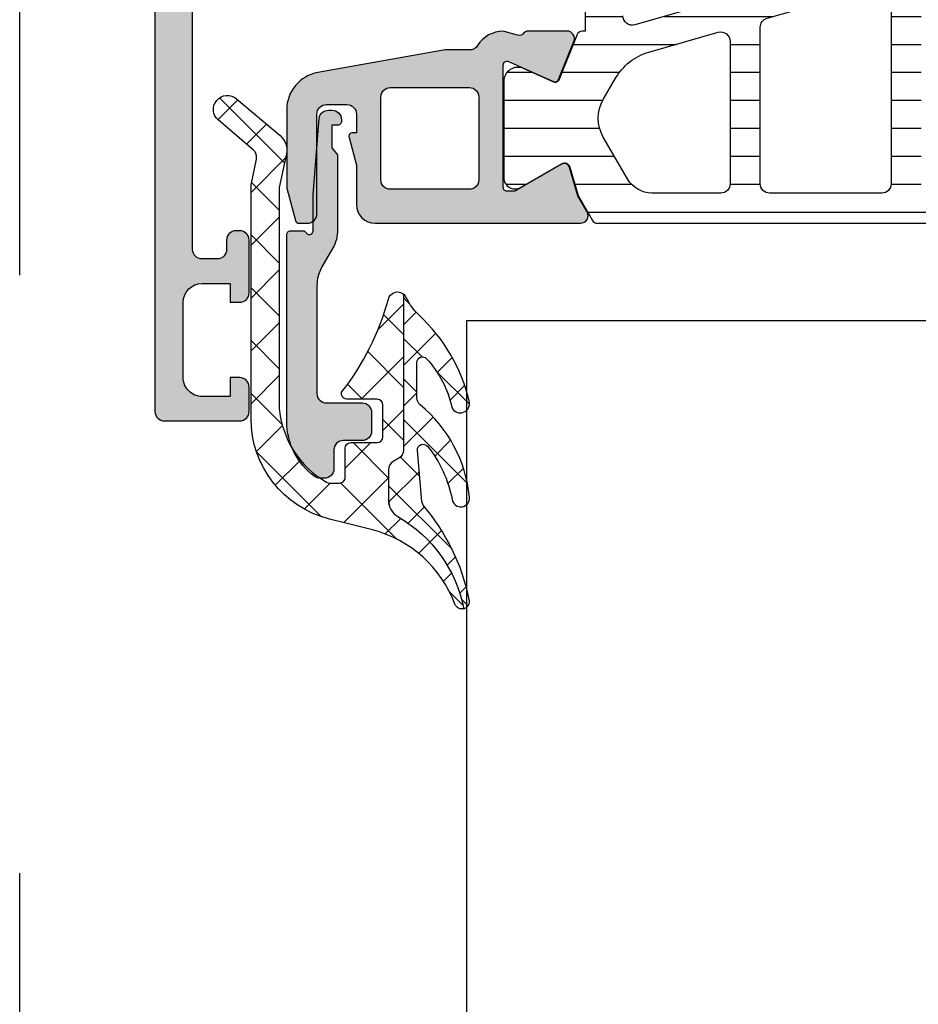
# Model space of a CAD drawing. Header units: millimetres. Extents: x 247761 to 294611, y 172579 to 236863.
# Tile 59 of 256: x 249726 to 249773, y 180963 to 181016. Entities that reach past the tile are written whole.
import ezdxf

# ---------------------------------------------------------------- set-up
doc = ezdxf.new("R2010")
doc.units = ezdxf.units.MM
doc.linetypes.add('ČÁRKOVANÁ', pattern=[19.049999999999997, 12.7, -6.35])
doc.layers.add('FASÁDA DETAILNÍ', color=4, linetype='Continuous')
doc.layers.add('NOVA', color=240, linetype='Continuous')

# ---------------------------------------------------------------- blocks, each defined once
blk = doc.blocks.new('A$C69D17D4D')
at = {"layer": 'FASÁDA DETAILNÍ'}
h = blk.add_hatch(color=256, dxfattribs=at)
edge = h.paths.add_edge_path()
edge.add_arc((-24911.3180359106, 7623.510653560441), 0.5000674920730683, 180.0077324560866, 269.9922675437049)
edge.add_line((-24911.31810339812, 7623.010586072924), (-24907.31810339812, 7623.010586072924))
edge.add_arc((-24907.31817088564, 7623.510653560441), 0.5000674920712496, 270.007732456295, 359.9922675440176)
edge.add_line((-24906.81810339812, 7623.510586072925), (-24906.81810339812, 7624.810634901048))
edge.add_arc((-24907.31814029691, 7624.810598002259), 0.5000369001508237, 0.004227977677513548, 89.99577202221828)
edge.add_line((-24907.31810339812, 7625.310634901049), (-24907.81810339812, 7625.310634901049))
edge.add_line((-24907.81810339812, 7625.310634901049), (-24907.81810339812, 7624.310634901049))
edge.add_line((-24907.81810339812, 7624.310634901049), (-24909.31810339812, 7624.310634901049))
edge.add_arc((-24909.31814037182, 7625.310597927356), 0.9999630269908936, 179.9978814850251, 270.00211851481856, ccw=False)
edge.add_line((-24910.31810339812, 7625.31063490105), (-24910.31810339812, 7629.310634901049))
edge.add_arc((-24909.31802652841, 7629.310558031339), 1.000076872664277, 90.00440397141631, 179.9955960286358, ccw=False)
edge.add_line((-24909.31810339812, 7630.310634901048), (-24907.81810339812, 7630.310634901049))
edge.add_line((-24907.81810339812, 7630.310634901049), (-24907.81810339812, 7629.310634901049))
edge.add_line((-24907.81810339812, 7629.310634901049), (-24907.31810339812, 7629.310634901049))
edge.add_arc((-24907.31804592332, 7629.810577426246), 0.4999425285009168, 269.9934131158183, 360.0065868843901)
edge.add_line((-24906.81810339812, 7629.810634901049), (-24906.81810339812, 7632.610622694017))
edge.add_arc((-24907.31810339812, 7632.610622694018), 0.5, 359.9999999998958, 450)
edge.add_line((-24907.31810339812, 7633.110622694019), (-24907.51810339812, 7633.110622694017))
edge.add_arc((-24907.51810339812, 7632.610622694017), 0.5, 90, 180)
edge.add_line((-24908.01810339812, 7632.610622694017), (-24908.01810339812, 7632.110622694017))
edge.add_arc((-24908.51813849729, 7632.110657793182), 0.5000351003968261, 270.0040217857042, 359.9959782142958, ccw=False)
edge.add_line((-24908.51810339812, 7631.610622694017), (-24909.31810644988, 7631.610622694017))
edge.add_arc((-24909.31808988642, 7632.110639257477), 0.5000165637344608, 180.0018979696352, 269.9981020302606, ccw=False)
edge.add_line((-24909.81810644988, 7632.110622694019), (-24909.81810644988, 7663.410616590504))
edge.add_line((-24909.81810644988, 7663.410616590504), (-24909.38570981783, 7669.449074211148))
edge.add_arc((-24908.38649013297, 7669.410618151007), 0.9999594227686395, 90, 177.7959971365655, ccw=False)
edge.add_line((-24908.38649013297, 7670.410577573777), (-24901.71803792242, 7670.410577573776))
edge.add_arc((-24901.71803792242, 7669.910577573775), 0.5000000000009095, 0, 90, ccw=False)
edge.add_line((-24901.21803792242, 7669.910577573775), (-24901.21803792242, 7669.010577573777))
edge.add_arc((-24900.71803792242, 7669.010577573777), 0.5, 179.9999999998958, 270)
edge.add_line((-24900.71803792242, 7668.510577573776), (-24899.31803639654, 7668.510577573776))
edge.add_arc((-24899.05051580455, 7668.431741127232), 0.2788950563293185, 88.83541062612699, 163.5801235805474, ccw=False)
edge.add_line((-24899.04484739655, 7668.710578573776), (-24898.59125339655, 7668.710578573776))
edge.add_arc((-24898.58559273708, 7668.431710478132), 0.2789255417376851, 16.424594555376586, 91.16287007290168, ccw=False)
edge.add_line((-24898.31804939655, 7668.510577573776), (-24896.43803839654, 7668.510577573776))
edge.add_arc((-24896.43803839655, 7668.810577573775), 0.2999999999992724, 270.0000000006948, 360.0000000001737)
edge.add_line((-24896.13803839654, 7668.810577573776), (-24896.13803839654, 7669.790551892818))
edge.add_arc((-24896.43803839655, 7669.790551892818), 0.3000000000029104, 0, 89.9999999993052)
edge.add_line((-24896.43803839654, 7670.090551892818), (-24899.19803639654, 7670.090551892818))
edge.add_arc((-24899.19803639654, 7670.210551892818), 0.1199999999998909, 179.9999999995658, 270, ccw=False)
edge.add_line((-24899.31803639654, 7670.210551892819), (-24899.31803639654, 7674.510577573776))
edge.add_arc((-24898.81803639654, 7674.510577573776), 0.5, 90, 180, ccw=False)
edge.add_line((-24898.81803639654, 7675.010577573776), (-24898.11803639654, 7675.010577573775))
edge.add_line((-24898.11803639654, 7675.010577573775), (-24895.72521607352, 7673.629082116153))
edge.add_arc((-24895.65615618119, 7673.748697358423), 0.1381197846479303, 239.9999999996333, 360.0000000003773)
edge.add_line((-24895.51803639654, 7673.748697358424), (-24895.51803639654, 7677.510577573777))
edge.add_arc((-24893.51803639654, 7677.510577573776), 2, 90, 179.9999999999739, ccw=False)
edge.add_line((-24893.51803639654, 7679.510577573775), (-24892.95004101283, 7679.510577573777))
edge.add_arc((-24892.95004101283, 7680.010577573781), 0.5000000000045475, 270, 304.4790717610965)
edge.add_arc((-24895.49751429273, 7683.72007617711), 4.999999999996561, 304.4790717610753, 354.6507719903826)
edge.add_arc((-24890.65616305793, 7683.272457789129), 0.138119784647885, 352.2975625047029, 479.9999999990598)
edge.add_line((-24890.72522295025, 7683.392073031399), (-24893.11804327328, 7682.010577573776))
edge.add_line((-24893.11804327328, 7682.010577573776), (-24893.81804327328, 7682.010577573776))
edge.add_arc((-24893.81804327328, 7682.510577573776), 0.5, 180, 270, ccw=False)
edge.add_line((-24894.31804327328, 7682.510577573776), (-24894.31804327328, 7686.810603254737))
edge.add_arc((-24894.19804327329, 7686.810603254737), 0.1199999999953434, 90, 180, ccw=False)
edge.add_line((-24894.19804327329, 7686.930603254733), (-24891.43804527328, 7686.930603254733))
edge.add_arc((-24891.43804527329, 7687.230603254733), 0.3000000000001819, 270.0000000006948, 360)
edge.add_line((-24891.13804527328, 7687.230603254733), (-24891.13804527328, 7688.210577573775))
edge.add_arc((-24891.43804527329, 7688.210577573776), 0.3000000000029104, 359.9999999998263, 449.9999999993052)
edge.add_line((-24891.43804527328, 7688.510577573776), (-24893.31805627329, 7688.510577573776))
edge.add_arc((-24893.58559961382, 7688.589444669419), 0.2789255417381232, 268.83712992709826, 343.57540544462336, ccw=False)
edge.add_line((-24893.59126027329, 7688.310576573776), (-24894.04485427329, 7688.310576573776))
edge.add_arc((-24894.05052268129, 7688.589414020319), 0.2788950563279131, 196.4198764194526, 271.164589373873, ccw=False)
edge.add_line((-24894.31804327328, 7688.510577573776), (-24897.3181017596, 7688.510577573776))
edge.add_line((-24897.3181017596, 7688.510577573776), (-24898.01820465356, 7687.810505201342))
edge.add_line((-24898.01820465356, 7687.810505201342), (-24898.01820465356, 7687.210499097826))
edge.add_line((-24898.01820465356, 7687.210499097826), (-24896.41819855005, 7687.210499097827))
edge.add_arc((-24896.41820799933, 7686.710489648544), 0.5000094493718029, 0.0010827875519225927, 89.99891721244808, ccw=False)
edge.add_line((-24895.91819855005, 7686.710499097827), (-24895.91819855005, 7686.315071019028))
edge.add_arc((-24896.41819855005, 7686.315071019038), 0.5, 344.99999999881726, 359.9999999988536, ccw=False)
edge.add_line((-24895.93523563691, 7686.185661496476), (-24896.31944443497, 7684.751774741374))
edge.add_arc((-24897.28537026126, 7685.010593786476), 0.9999999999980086, 270, 345.00000000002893, ccw=False)
edge.add_line((-24897.28537026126, 7684.010593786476), (-24903.01819244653, 7684.010593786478))
edge.add_line((-24903.01819244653, 7684.010593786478), (-24903.01819244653, 7687.210499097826))
edge.add_line((-24903.01819244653, 7687.210499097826), (-24902.21820465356, 7687.210499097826))
edge.add_line((-24902.21820465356, 7687.210499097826), (-24902.21820465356, 7687.810505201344))
edge.add_line((-24902.21820465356, 7687.810505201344), (-24903.43063751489, 7688.510486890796))
edge.add_line((-24903.43063751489, 7688.510486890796), (-24904.51819244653, 7688.510486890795))
edge.add_line((-24904.51819244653, 7688.510486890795), (-24904.51819244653, 7673.510577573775))
edge.add_arc((-24905.01819244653, 7673.510577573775), 0.5, -90, 0, ccw=False)
edge.add_line((-24905.01819244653, 7673.010577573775), (-24910.81810339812, 7673.010577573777))
edge.add_arc((-24910.81810339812, 7672.010577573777), 1, 90, 180)
edge.add_line((-24911.81810339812, 7672.010577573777), (-24911.81810339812, 7623.510586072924))
edge = h.paths.add_edge_path(flags=16)
edge.add_line((-24902.21820465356, 7682.410593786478), (-24897.81820465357, 7682.410593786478))
edge.add_arc((-24897.81820465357, 7681.910593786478), 0.5, 0, 90, ccw=False)
edge.add_line((-24897.31820465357, 7681.910593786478), (-24897.31820465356, 7677.510593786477))
edge.add_arc((-24897.81820465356, 7677.510593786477), 0.5, -90, 0, ccw=False)
edge.add_line((-24897.81820465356, 7677.010593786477), (-24902.21820465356, 7677.010593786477))
edge.add_arc((-24902.21820465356, 7677.510593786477), 0.5, 180, 270, ccw=False)
edge.add_line((-24902.71820465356, 7677.510593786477), (-24902.71820465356, 7681.910593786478))
edge.add_arc((-24902.21820465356, 7681.910593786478), 0.5, 90, 180, ccw=False)
h = blk.add_hatch(dxfattribs=at)
h.set_pattern_fill('ANSI31', color=256, scale=0.468, angle=-45.00000000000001, style=0)
h.set_pattern_definition([(360, (-24904.81810339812, 7633.510586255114), (6.060223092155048e-16, 1.4859), [])])
edge = h.paths.add_edge_path(flags=16)
edge.add_line((-24886.72962539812, 7635.858686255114), (-24888.01298739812, 7638.081396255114))
edge.add_ellipse((-24886.28126243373, 7639.081268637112), major_axis=(-1.999654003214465, 0), ratio=1, start_angle=-29.999954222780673, end_angle=30.001501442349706, ccw=False)
edge.add_line((-24888.01301439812, 7640.081094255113), (-24887.36088639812, 7641.210612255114))
edge.add_ellipse((-24884.76280619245, 7639.710609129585), major_axis=(-3.000005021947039, 0), ratio=1, start_angle=286.00005471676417, end_angle=329.99998644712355, ccw=False)
edge.add_line((-24885.58972239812, 7642.594398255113), (-24881.91870039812, 7643.647046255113))
edge.add_ellipse((-24881.78088160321, 7643.166415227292), major_axis=(-0.5000002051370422, 0), ratio=1, start_angle=179.9992010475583, end_angle=286.000007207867, ccw=False)
edge.add_line((-24881.28088139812, 7643.166408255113), (-24881.28099139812, 7635.608655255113))
edge.add_ellipse((-24881.78099123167, 7635.608665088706), major_axis=(-0.4999998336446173, 0), ratio=1, start_angle=89.99917878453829, end_angle=179.9988731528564, ccw=False)
edge.add_line((-24881.78099839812, 7635.108665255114), (-24885.43064739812, 7635.108721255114))
edge.add_ellipse((-24885.43060793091, 7636.608720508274), major_axis=(-1.499999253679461, 0), ratio=1, start_angle=30.0015272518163, end_angle=89.99849246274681, ccw=False)
edge = h.paths.add_edge_path(flags=16)
edge.add_line((-24879.68098939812, 7635.608637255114), (-24879.68086239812, 7643.911967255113))
edge.add_ellipse((-24879.18086211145, 7643.911958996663), major_axis=(-0.5000002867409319, 0), ratio=1, start_angle=285.9999439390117, end_angle=359.99905365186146, ccw=False)
edge.add_line((-24879.31868039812, 7644.392590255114), (-24873.36591839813, 7646.099517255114))
edge.add_ellipse((-24873.22809937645, 7645.618886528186), major_axis=(-0.4999999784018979, 0), ratio=1, start_angle=179.9990519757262, end_angle=286.00004168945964, ccw=False)
edge.add_line((-24872.72809939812, 7645.618878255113), (-24872.72826939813, 7635.608524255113))
edge.add_ellipse((-24873.22826958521, 7635.608536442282), major_axis=(-0.5000001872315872, 0), ratio=1, start_angle=89.99910470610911, end_angle=179.9986034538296, ccw=False)
edge.add_line((-24873.22827739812, 7635.108536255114), (-24879.18099739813, 7635.108626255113))
edge.add_ellipse((-24879.18098912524, 7635.608626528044), major_axis=(-0.5000002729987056, 0), ratio=1, start_angle=-0.001229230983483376, end_angle=89.99905199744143, ccw=False)
edge = h.paths.add_edge_path(flags=16)
edge.add_line((-24865.36396539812, 7646.157673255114), (-24863.53007639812, 7642.981283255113))
edge.add_ellipse((-24866.1281561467, 7641.481283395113), major_axis=(-3.000002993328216, 0), ratio=1, start_angle=149.9985082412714, end_angle=209.9999639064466, ccw=False)
edge.add_line((-24863.53011639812, 7639.981214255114), (-24865.91061139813, 7635.858331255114))
edge.add_ellipse((-24867.20962967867, 7636.608366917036), major_axis=(-1.500000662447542, 0), ratio=1, start_angle=89.99848282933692, end_angle=149.9984416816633, ccw=False)
edge.add_line((-24867.20966939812, 7635.108366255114), (-24870.62828339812, 7635.108457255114))
edge.add_ellipse((-24870.6282699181, 7635.608456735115), major_axis=(-0.4999994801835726, 0), ratio=1, start_angle=-0.001434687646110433, end_angle=89.99845530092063, ccw=False)
edge.add_line((-24871.12826939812, 7635.608469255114), (-24871.12808839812, 7645.907784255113))
edge.add_ellipse((-24870.12808805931, 7645.907765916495), major_axis=(-1.000000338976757, 0), ratio=1, start_angle=269.9984724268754, end_angle=359.99894927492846, ccw=False)
edge.add_line((-24870.12806139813, 7646.907766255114), (-24866.66296339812, 7646.907673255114))
edge.add_ellipse((-24866.66300358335, 7645.407673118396), major_axis=(-1.500000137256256, 0), ratio=1, start_angle=210.0000030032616, end_angle=269.99846503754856, ccw=False)
edge = h.paths.add_edge_path()
edge.add_line((-24863.51615939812, 7648.507541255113), (-24870.06922239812, 7648.507763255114))
edge.add_arc((-24870.06938925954, 7643.507765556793), 4.999997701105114, 89.99808790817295, 106.0000237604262)
edge.add_line((-24871.44757739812, 7648.314071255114), (-24886.33399539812, 7644.045460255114))
edge.add_arc((-24886.47181391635, 7644.526090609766), 0.49999948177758, 179.9999260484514, 285.99999799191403, ccw=False)
edge.add_line((-24886.97181339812, 7644.526091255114), (-24886.97181339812, 7648.409465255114))
edge.add_arc((-24887.97181339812, 7648.409485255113), 1.0000000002, 359.9988540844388, 539.9988540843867)
edge.add_line((-24888.97181339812, 7648.409505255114), (-24888.97200139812, 7643.711169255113))
edge.add_line((-24888.97200139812, 7643.711169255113), (-24889.12805339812, 7643.711169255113))
edge.add_arc((-24889.12805397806, 7643.411169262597), 0.29999999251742, 89.99988924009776, 158.0261541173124)
edge.add_line((-24889.40626039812, 7643.523424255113), (-24890.37944739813, 7641.111522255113))
edge.add_arc((-24890.56491864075, 7641.186358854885), 0.2000002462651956, 245.8590177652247, 338.0262022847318, ccw=False)
edge.add_line((-24890.64671539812, 7641.003850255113), (-24892.24540039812, 7641.720350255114))
edge.add_arc((-24892.55213866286, 7641.03594449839), 0.7499997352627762, 65.85894153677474, 180.0000185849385)
edge.add_line((-24893.30213839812, 7641.035944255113), (-24893.30213839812, 7635.928395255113))
edge.add_arc((-24892.70213856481, 7635.928395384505), 0.5999998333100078, 180.0000123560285, 300.1429248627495)
edge.add_line((-24892.40084339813, 7635.409530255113), (-24890.22888639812, 7636.670746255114))
edge.add_arc((-24890.07823812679, 7636.411313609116), 0.3000003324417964, 16.00006906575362, 120.1430306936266, ccw=False)
edge.add_line((-24889.78985939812, 7636.494005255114), (-24889.35559239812, 7634.979533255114))
edge.add_line((-24889.35559239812, 7634.979533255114), (-24888.59304439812, 7633.658761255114))
edge.add_arc((-24888.3332372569, 7633.808761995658), 0.2999999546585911, 210.0001683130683, 272.4633047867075)
edge.add_line((-24888.32034339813, 7633.509039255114), (-24864.33068939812, 7633.509039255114))
edge.add_arc((-24864.3107347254, 7633.808374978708), 0.3000001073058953, 266.1861237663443, 329.9998522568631)
edge.add_line((-24864.05092739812, 7633.658374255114), (-24863.28835939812, 7634.979180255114))
edge.add_line((-24863.28835939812, 7634.979180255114), (-24862.85409239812, 7636.493651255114))
edge.add_arc((-24862.56571327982, 7636.410960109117), 0.3000005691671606, 59.857081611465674, 164.0000432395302, ccw=False)
edge.add_line((-24862.41506539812, 7636.670393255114), (-24860.24310939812, 7635.409177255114))
edge.add_arc((-24859.94181373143, 7635.92804267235), 0.6000003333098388, 239.8570476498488, 359.9999601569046)
edge.add_line((-24859.34181339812, 7635.928042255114), (-24859.34181339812, 7645.831642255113))
edge.add_arc((-24860.09181345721, 7645.831642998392), 0.75000005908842, 359.9999432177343, 474.1410202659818)
edge.add_line((-24860.39855139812, 7646.516049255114), (-24861.99723639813, 7645.799549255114))
edge.add_arc((-24862.0790331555, 7645.982057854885), 0.2000002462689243, 201.9737977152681, 294.1409822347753, ccw=False)
edge.add_line((-24862.26450439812, 7645.907221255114), (-24863.23796339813, 7648.319796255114))
edge.add_arc((-24863.51616925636, 7648.207542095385), 0.2999991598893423, 21.97373853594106, 89.99811720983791)
h = blk.add_hatch(color=256, dxfattribs=at)
edge = h.paths.add_edge_path(flags=16)
edge.add_line((-24899.32188839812, 7640.710442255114), (-24895.12213839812, 7640.710442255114))
edge.add_ellipse((-24895.12213802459, 7640.210442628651), major_axis=(-0.49999962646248, 0), ratio=1, start_angle=179.9999571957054, end_angle=270.0000428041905, ccw=False)
edge.add_line((-24894.62213839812, 7640.210442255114), (-24894.62213839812, 7635.810418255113))
edge.add_ellipse((-24895.12213802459, 7635.810417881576), major_axis=(-0.4999996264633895, 0), ratio=1, start_angle=89.99995719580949, end_angle=180.0000428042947, ccw=False)
edge.add_line((-24895.12213839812, 7635.310418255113), (-24899.32188739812, 7635.310418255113))
edge.add_ellipse((-24899.32188691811, 7635.810418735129), major_axis=(-0.5000004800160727, 0), ratio=1, start_angle=5.5005710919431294e-05, end_angle=89.99994499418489, ccw=False)
edge.add_line((-24899.82188739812, 7635.810418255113), (-24899.82188839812, 7640.210442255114))
edge.add_ellipse((-24899.32188877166, 7640.210442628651), major_axis=(-0.4999996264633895, 0), ratio=1, start_angle=-90.00004280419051, end_angle=4.28042947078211e-05, ccw=False)
edge = h.paths.add_edge_path()
edge.add_line((-24896.40848439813, 7642.708823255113), (-24903.17148439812, 7641.509063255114))
edge.add_arc((-24902.82214002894, 7639.539811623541), 1.999998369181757, 100.059590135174, 180.0000392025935)
edge.add_line((-24904.82213839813, 7639.539810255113), (-24904.82213839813, 7635.374837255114))
edge.add_line((-24904.82213839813, 7635.374837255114), (-24904.36185739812, 7633.657048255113))
edge.add_arc((-24904.16867234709, 7633.70881217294), 0.1999999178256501, 195.0000385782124, 269.9999853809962)
edge.add_line((-24904.16867239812, 7633.508812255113), (-24903.72213839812, 7633.508812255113))
edge.add_arc((-24903.72213802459, 7634.008811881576), 0.49999962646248, 269.9999571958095, 360.0000428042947)
edge.add_line((-24903.22213839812, 7634.008812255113), (-24903.22213839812, 7639.308812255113))
edge.add_arc((-24902.72213877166, 7639.308812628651), 0.4999996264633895, 89.99995719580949, 180.0000428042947, ccw=False)
edge.add_line((-24902.72213839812, 7639.808812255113), (-24901.62188839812, 7639.808812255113))
edge.add_arc((-24901.62188887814, 7639.308811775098), 0.5000004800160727, 5.5005710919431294e-05, 89.99994499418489, ccw=False)
edge.add_line((-24901.12188839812, 7639.308812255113), (-24901.12188839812, 7638.308812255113))
edge.add_line((-24901.12188839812, 7638.308812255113), (-24901.32188839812, 7638.308812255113))
edge.add_arc((-24901.32188810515, 7638.108812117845), 0.200000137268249, 90.00008393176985, 195.0000053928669)
edge.add_line((-24901.51507339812, 7638.057048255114), (-24901.12188739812, 7636.589660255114))
edge.add_line((-24901.12188739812, 7636.589660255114), (-24901.12188739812, 7634.508812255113))
edge.add_arc((-24900.12188643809, 7634.508813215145), 1.000000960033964, 180.0000550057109, 269.9999449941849)
edge.add_line((-24900.12188739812, 7633.508812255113), (-24889.22238539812, 7633.508812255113))
edge.add_arc((-24889.22238514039, 7633.908812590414), 0.4000003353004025, 269.9999630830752, 389.9999168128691)
edge.add_line((-24888.87597439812, 7634.108812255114), (-24889.37414039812, 7634.971660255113))
edge.add_line((-24889.37414039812, 7634.971660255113), (-24889.80201039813, 7636.463821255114))
edge.add_arc((-24890.09038919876, 7636.381129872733), 0.3000003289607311, 16.00001688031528, 120.1792412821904)
edge.add_line((-24890.24120139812, 7636.640467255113), (-24892.70681239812, 7635.208732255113))
edge.add_line((-24892.70681239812, 7635.208732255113), (-24893.12723139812, 7635.208732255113))
edge.add_arc((-24893.13072390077, 7635.400300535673), 0.1916001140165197, 177.4777781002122, 271.04445002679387, ccw=False)
edge.add_line((-24893.32213839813, 7635.408732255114), (-24893.32213839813, 7641.898171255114))
edge.add_arc((-24893.12297186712, 7641.916409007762), 0.1999998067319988, 65.85905186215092, 185.2320045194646, ccw=False)
edge.add_line((-24893.04117539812, 7642.098917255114), (-24890.65749039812, 7641.030596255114))
edge.add_arc((-24890.57569364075, 7641.213104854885), 0.2000002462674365, 245.8590177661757, 338.0262022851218)
edge.add_line((-24890.39022239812, 7641.138268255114), (-24889.57386239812, 7643.161496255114))
edge.add_arc((-24889.94480427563, 7643.311169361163), 0.3999998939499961, 338.0261821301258, 450.0000175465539)
edge.add_line((-24889.94480439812, 7643.711169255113), (-24892.00895139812, 7643.711170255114))
edge.add_arc((-24892.00895226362, 7643.411170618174), 0.2999996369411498, 89.99983470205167, 142.0950865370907)
edge.add_arc((-24892.48237182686, 7643.779781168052), 0.300000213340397, 254.000137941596, 322.09534749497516, ccw=False)
edge.add_line((-24892.56506239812, 7643.491402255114), (-24893.32295139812, 7643.708724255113))
edge.add_arc((-24893.3229518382, 7642.108725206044), 1.599999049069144, 89.9999842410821, 148.4076055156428)
edge.add_arc((-24895.11172388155, 7643.208857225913), 0.4999999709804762, 270.00154508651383, 328.4076640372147, ccw=False)
edge.add_line((-24895.11171039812, 7642.708857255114), (-24896.40848439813, 7642.708823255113))
h = blk.add_hatch(dxfattribs=at)
h.set_pattern_fill('ANSI37', color=256, scale=0.625, angle=-1.272221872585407e-14, style=0)
h.set_pattern_definition([(44.99999999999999, (-24904.81810339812, 7633.010586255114), (-1.403165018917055, 1.403165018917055), []), (135, (-24904.81810339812, 7633.010586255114), (-1.403165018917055, -1.403165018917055), [])])
edge = h.paths.add_edge_path()
edge.add_ellipse((-24900.19754156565, 7624.12367074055), major_axis=(-5.039467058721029, 0), ratio=1, start_angle=4.96446126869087, end_angle=60.20821553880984)
edge.add_ellipse((-24902.5523417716, 7620.010586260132), major_axis=(-0.3000000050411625, 0), ratio=1, start_angle=60.20782701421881, end_angle=89.99930738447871)
edge.add_line((-24902.55234539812, 7619.710586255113), (-24902.01806139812, 7619.710583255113))
edge.add_ellipse((-24902.01806016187, 7620.010583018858), major_axis=(-0.2999997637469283, 0), ratio=1, start_angle=89.99976389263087, end_angle=180.0000451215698)
edge.add_line((-24901.71806039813, 7620.010583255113), (-24901.71806039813, 7621.560580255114))
edge.add_ellipse((-24901.41804975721, 7621.560572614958), major_axis=(-0.3000106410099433, 0), ratio=1, start_angle=270.0043239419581, end_angle=359.998540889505, ccw=False)
edge.add_line((-24901.41807239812, 7621.860583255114), (-24900.01809039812, 7621.860594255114))
edge.add_ellipse((-24900.01809323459, 7622.160584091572), major_axis=(-0.2999898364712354, 0), ratio=1, start_angle=90.00054174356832, end_angle=179.999649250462)
edge.add_line((-24899.71810339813, 7622.160582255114), (-24899.71810339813, 7623.860594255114))
edge.add_ellipse((-24900.01811353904, 7623.860587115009), major_axis=(-0.3000101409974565, 0), ratio=1, start_angle=180.0013636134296, end_angle=269.9955805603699)
edge.add_line((-24900.01809039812, 7624.160597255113), (-24901.58192139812, 7624.160586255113))
edge.add_ellipse((-24901.61477842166, 7624.46174531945), major_axis=(-0.3029461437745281, 0), ratio=1, start_angle=-13.483577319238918, end_angle=96.22645090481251, ccw=False)
edge.add_ellipse((-24912.93074274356, 7633.166668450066), major_axis=(-14.00076634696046, 0), ratio=1, start_angle=141.9243799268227, end_angle=164.6982677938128)
edge.add_ellipse((-24898.93850496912, 7629.359954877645), major_axis=(-0.500472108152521, 0), ratio=1, start_angle=230.1933656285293, end_angle=347.08239147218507, ccw=False)
edge.add_line((-24898.61810339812, 7629.744422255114), (-24898.61810339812, 7621.461143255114))
edge.add_ellipse((-24899.11810310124, 7621.4611437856), major_axis=(-0.4999997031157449, 0), ratio=1, start_angle=119.9999803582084, end_angle=179.9999392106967, ccw=False)
edge.add_line((-24898.86810339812, 7621.028131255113), (-24899.16810339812, 7620.854925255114))
edge.add_ellipse((-24898.91810369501, 7620.421912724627), major_axis=(-0.4999997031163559, 0), ratio=1, start_angle=299.9999803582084, end_angle=359.9999392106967)
edge.add_line((-24899.41810339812, 7620.421913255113), (-24899.41810339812, 7618.792565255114))
edge.add_ellipse((-24898.418104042, 7618.792564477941), major_axis=(-0.9999993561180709, 0), ratio=1, start_angle=-4.452877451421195e-05, end_angle=59.94966113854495)
edge.add_ellipse((-24902.57443082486, 7611.608183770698), major_axis=(-7.300023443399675, 0), ratio=1, start_angle=191.2855536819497, end_angle=239.9496454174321, ccw=False)
edge.add_ellipse((-24895.51809381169, 7613.423415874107), major_axis=(-0.3999905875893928, 0), ratio=1, start_angle=20.501829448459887, end_angle=104.85297522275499, ccw=False)
edge.add_ellipse((-24901.86719193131, 7611.049348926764), major_axis=(-6.378448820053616, 0), ratio=1, start_angle=200.5018745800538, end_angle=255.5474022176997)
edge.add_line((-24900.27526539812, 7617.225948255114), (-24901.68597239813, 7617.589535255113))
edge.add_line((-24901.68597239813, 7617.589535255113), (-24902.54867339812, 7617.799648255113))
edge.add_ellipse((-24901.21810836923, 7623.136270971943), major_axis=(-5.499995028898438, 0), ratio=1, start_angle=-3.420217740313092e-05, end_angle=76.00004503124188, ccw=False)
edge.add_line((-24906.71810339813, 7623.136274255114), (-24906.71810339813, 7635.554302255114))
edge.add_line((-24906.71810339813, 7635.554302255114), (-24906.43048439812, 7636.917359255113))
edge.add_ellipse((-24906.91971072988, 7637.020591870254), major_axis=(-0.499999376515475, 0), ratio=1, start_angle=168.0846992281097, end_angle=229.7162484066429)
edge.add_line((-24906.59642439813, 7637.402017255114), (-24908.45303239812, 7638.975628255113))
edge.add_ellipse((-24907.96810289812, 7639.547767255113), major_axis=(-0.7499997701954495, 0), ratio=1, start_angle=-130.2837061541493, end_angle=49.71629384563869, ccw=False)
edge.add_line((-24907.48317339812, 7640.119906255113), (-24905.17152939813, 7638.160620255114))
edge.add_ellipse((-24905.81810156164, 7637.397768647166), major_axis=(-0.9999990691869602, 0), ratio=1, start_angle=168.0847521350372, end_angle=229.7163013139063, ccw=False)
edge.add_line((-24904.83964839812, 7637.191304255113), (-24905.21810339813, 7635.397767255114))
edge.add_line((-24905.21810339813, 7635.397767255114), (-24905.21810339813, 7623.687566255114))
h = blk.add_hatch(color=256, dxfattribs=at)
edge = h.paths.add_edge_path()
edge.add_line((-24902.41810339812, 7637.510586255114), (-24902.11810339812, 7637.137381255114))
edge.add_line((-24902.11810339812, 7637.137381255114), (-24902.11810339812, 7633.164176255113))
edge.add_ellipse((-24904.11811060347, 7633.16417785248), major_axis=(-2.000007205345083, 0), ratio=1, start_angle=150.000066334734, end_angle=179.9999542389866, ccw=False)
edge.add_line((-24902.38605239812, 7632.164176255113), (-24902.95015439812, 7631.187124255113))
edge.add_ellipse((-24901.21809619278, 7630.187122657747), major_axis=(-2.00000720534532, 0), ratio=1, start_angle=330.0000663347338, end_angle=359.9999542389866)
edge.add_line((-24903.21810339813, 7630.187124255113), (-24903.21810339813, 7624.467290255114))
edge.add_ellipse((-24902.71810377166, 7624.467289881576), major_axis=(-0.4999996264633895, 0), ratio=1, start_angle=-4.280429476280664e-05, end_angle=90.00004280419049)
edge.add_line((-24902.71810339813, 7623.967290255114), (-24900.81810339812, 7623.967290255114))
edge.add_ellipse((-24900.81784541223, 7623.46754824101), major_axis=(-0.4997420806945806, 0), ratio=1, start_angle=179.9704217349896, end_angle=270.02957826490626, ccw=False)
edge.add_line((-24900.31810339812, 7623.467290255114), (-24900.31810339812, 7622.467290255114))
edge.add_ellipse((-24900.81784541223, 7622.467032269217), major_axis=(-0.4997420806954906, 0), ratio=1, start_angle=89.97042173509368, end_angle=180.0295782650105, ccw=False)
edge.add_line((-24900.81810339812, 7621.967290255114), (-24901.81810339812, 7621.967290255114))
edge.add_ellipse((-24901.81836394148, 7621.467550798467), major_axis=(-0.4997395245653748, 0), ratio=1, start_angle=-90.02987163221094, end_angle=0.02987163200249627)
edge.add_line((-24902.31810339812, 7621.467290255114), (-24902.31810339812, 7620.467290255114))
edge.add_ellipse((-24902.81785152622, 7620.467036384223), major_axis=(-0.49974819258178, 0), ratio=1, start_angle=89.97112306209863, end_angle=180.0291061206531, ccw=False)
edge.add_line((-24902.81810339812, 7619.967288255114), (-24903.05113439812, 7619.967288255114))
edge.add_ellipse((-24903.05113487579, 7620.467287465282), major_axis=(-0.4999992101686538, 0), ratio=1, start_angle=53.7506870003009, end_angle=90.00005473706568, ccw=False)
edge.add_ellipse((-24901.2180969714, 7622.96729082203), major_axis=(-3.600006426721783, 0), ratio=1, start_angle=4.085366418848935e-05, end_angle=53.75061391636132, ccw=False)
edge.add_line((-24904.81810339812, 7622.967288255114), (-24904.81810339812, 7632.910586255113))
edge.add_ellipse((-24904.61810354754, 7632.910586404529), major_axis=(-0.1999998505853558, 0), ratio=1, start_angle=-90.00004280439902, end_angle=4.280439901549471e-05, ccw=False)
edge.add_line((-24904.61810339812, 7633.110586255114), (-24903.90088239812, 7633.110586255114))
edge.add_line((-24903.90088239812, 7633.110586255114), (-24903.75998339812, 7632.969625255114))
edge.add_ellipse((-24903.61810346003, 7633.110586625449), major_axis=(-0.2000000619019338, 0), ratio=1, start_angle=44.81392438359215, end_angle=179.9998939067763)
edge.add_line((-24903.41810339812, 7633.110586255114), (-24903.41810339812, 7635.010155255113))
edge.add_line((-24903.41810339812, 7635.010155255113), (-24903.10378539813, 7639.088803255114))
edge.add_ellipse((-24902.6099407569, 7639.010585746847), major_axis=(-0.5000005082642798, 0), ratio=1, start_angle=270.0000734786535, end_angle=350.99997723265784, ccw=False)
edge.add_line((-24902.60994139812, 7639.510586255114), (-24902.41810339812, 7639.510586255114))
edge.add_ellipse((-24902.41810302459, 7639.010586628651), major_axis=(-0.49999962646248, 0), ratio=1, start_angle=179.9999571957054, end_angle=270.0000428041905, ccw=False)
edge.add_line((-24901.91810339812, 7639.010586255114), (-24901.91810339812, 7638.910586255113))
edge.add_ellipse((-24902.1181032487, 7638.910586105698), major_axis=(-0.1999998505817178, 0), ratio=1, start_angle=89.99995719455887, end_angle=180.000042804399, ccw=False)
edge.add_line((-24902.11810339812, 7638.710586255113), (-24902.41810339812, 7638.710586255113))
edge.add_line((-24902.41810339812, 7638.710586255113), (-24902.41810339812, 7637.510586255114))
h = blk.add_hatch(dxfattribs=at)
h.set_pattern_fill('ANSI37', color=256, scale=0.48, angle=-1.272221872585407e-14, style=0)
h.set_pattern_definition([(44.99999999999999, (-24904.81810339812, 7633.010586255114), (-1.077630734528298, 1.077630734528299), []), (135, (-24904.81810339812, 7633.010586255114), (-1.077630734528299, -1.077630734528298), [])])
edge = h.paths.add_edge_path()
edge.add_arc((-24897.41710413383, 7624.249472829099), 0.4999992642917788, 180.0000657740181, 230.5926628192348, ccw=False)
edge.add_line((-24897.91710339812, 7624.249472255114), (-24897.91710339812, 7626.111569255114))
edge.add_arc((-24897.61710320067, 7626.111568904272), 0.3000001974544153, 42.642156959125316, 179.9999329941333, ccw=False)
edge.add_arc((-24901.49089816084, 7622.544154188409), 5.566188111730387, 12.191032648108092, 42.64226110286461, ccw=False)
edge.add_arc((-24895.60682187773, 7623.927448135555), 0.4897187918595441, 205.1172428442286, 377.0139722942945)
edge.add_arc((-24903.94657973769, 7621.981556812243), 9.052420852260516, 13.34343871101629, 47.20667886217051)
edge.add_arc((-24895.7586995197, 7630.825733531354), 2.999999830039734, 204.7549030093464, 227.2067131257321, ccw=False)
edge.add_arc((-24898.9375056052, 7629.359951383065), 0.5004751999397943, 24.75517575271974, 50.19356581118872)
edge.add_line((-24898.61710339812, 7629.744422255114), (-24898.61710339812, 7621.461143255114))
edge.add_arc((-24899.11710310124, 7621.4611437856), 0.4999997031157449, 299.9999803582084, 359.99993921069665, ccw=False)
edge.add_line((-24898.86710339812, 7621.028131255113), (-24899.16710339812, 7620.854925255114))
edge.add_arc((-24898.91710369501, 7620.421912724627), 0.4999997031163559, 119.9999803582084, 179.9999392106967)
edge.add_line((-24899.41710339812, 7620.421913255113), (-24899.41710339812, 7618.792565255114))
edge.add_arc((-24898.417104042, 7618.792564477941), 0.9999993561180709, 179.9999554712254, 239.9496611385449)
edge.add_arc((-24902.57343082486, 7611.608183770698), 7.300023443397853, 11.285553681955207, 59.94964541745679, ccw=False)
edge.add_arc((-24895.51709376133, 7613.423416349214), 0.3999910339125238, 284.8529508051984, 375.0012766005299)
edge.add_arc((-24906.03659782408, 7611.296695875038), 11.13157184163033, 11.55765778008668, 40.58696127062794)
edge.add_line((-24897.58306639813, 7618.538912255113), (-24897.64076739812, 7618.731129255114))
edge.add_line((-24897.64076739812, 7618.731129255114), (-24897.87860539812, 7621.448336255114))
edge.add_arc((-24897.57974812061, 7621.474495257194), 0.2999999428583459, 39.030951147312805, 185.0023550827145, ccw=False)
edge.add_arc((-24902.25997422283, 7617.680323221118), 6.324969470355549, 10.479970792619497, 39.031033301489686, ccw=False)
edge.add_arc((-24895.58213839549, 7618.90920055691), 0.4650353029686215, 189.7079737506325, 367.5281371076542)
edge.add_arc((-24902.33847073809, 7618.259701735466), 7.252239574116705, 5.621671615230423, 50.59248911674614)
at = {"layer": 'FASÁDA DETAILNÍ', "linetype": 'ČÁRKOVANÁ', "ltscale": 5}
blk.add_lwpolyline([(1650.999978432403, 1249.00002156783), (-24919.00002156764, 1249.000021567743), (-24919.00002156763, 24919.00002156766), (1650.999978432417, 24919.00002156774)], close=True, dxfattribs=at)
at = {"layer": 'FASÁDA DETAILNÍ'}
for points in [[(-24911.81810339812, 7672.010577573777), (-24911.81810339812, 7623.510586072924, 0.4141345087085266), (-24911.31810339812, 7623.010586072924), (-24907.31810339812, 7623.010586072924, 0.4141345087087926), (-24906.81810339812, 7623.510586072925), (-24906.81810339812, 7624.810634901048, 0.4141703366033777), (-24907.31810339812, 7625.310634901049), (-24907.81810339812, 7625.310634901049), (-24907.81810339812, 7624.310634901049), (-24909.31810339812, 7624.310634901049, -0.4142352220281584), (-24910.31810339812, 7625.31063490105), (-24910.31810339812, 7629.310634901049, -0.4141685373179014), (-24909.31810339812, 7630.310634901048), (-24907.81810339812, 7630.310634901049), (-24907.81810339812, 7629.310634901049), (-24907.31810339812, 7629.310634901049, 0.4142809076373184), (-24906.81810339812, 7629.810634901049), (-24906.81810339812, 7632.610622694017, 0.4142135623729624), (-24907.31810339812, 7633.110622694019), (-24907.51810339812, 7633.110622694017, 0.414213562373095), (-24908.01810339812, 7632.610622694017), (-24908.01810339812, 7632.110622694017, -0.4141724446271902), (-24908.51810339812, 7631.610622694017), (-24909.31810644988, 7631.610622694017, -0.4141941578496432), (-24909.81810644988, 7632.110622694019), (-24909.81810644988, 7663.410616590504)], [(-24871.44757739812, 7648.314071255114), (-24886.33399539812, 7644.045460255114), (-24886.33399539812, 7644.045460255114, -0.498582), (-24886.97181339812, 7644.526091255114)], [(-24888.97181339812, 7648.409505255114), (-24888.97200139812, 7643.711169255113), (-24889.12805339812, 7643.711169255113), (-24889.12805339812, 7643.711169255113, 0.305856), (-24889.40626039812, 7643.523424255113), (-24890.37944739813, 7641.111522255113), (-24890.37944739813, 7641.111522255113, -0.425336), (-24890.64671539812, 7641.003850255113), (-24892.24540039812, 7641.720350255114), (-24892.24540039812, 7641.720350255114, 0.543753), (-24893.30213839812, 7641.035944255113), (-24893.30213839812, 7635.928395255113), (-24893.30213839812, 7635.928395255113, 0.578182), (-24892.40084339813, 7635.409530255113), (-24890.22888639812, 7636.670746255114), (-24890.22888639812, 7636.670746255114, -0.488505), (-24889.78985939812, 7636.494005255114), (-24889.35559239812, 7634.979533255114), (-24888.59304439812, 7633.658761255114), (-24888.59304439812, 7633.658761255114, 0.279502), (-24888.32034339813, 7633.509039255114), (-24864.33068939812, 7633.509039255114)]]:
    blk.add_lwpolyline(points, format="xyb", dxfattribs=at)
at = {"layer": 'FASÁDA DETAILNÍ', "extrusion": (0, 0, -1)}
for points in [[(24879.68098939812, 7635.608637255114), (24879.68086239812, 7643.911967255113), (24879.68086239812, 7643.911967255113, 0.334591), (24879.31868039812, 7644.392590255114), (24873.36591839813, 7646.099517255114), (24873.36591839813, 7646.099517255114, 0.498587), (24872.72809939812, 7645.618878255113), (24872.72826939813, 7635.608524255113), (24872.72826939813, 7635.608524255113, 0.414211), (24873.22827739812, 7635.108536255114), (24879.18099739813, 7635.108626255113), (24879.18099739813, 7635.108626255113, 0.414215), (24879.68098939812, 7635.608637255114)], [(24886.72962539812, 7635.858686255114), (24888.01298739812, 7638.081396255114), (24888.01298739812, 7638.081396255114, 0.267956), (24888.01301439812, 7640.081094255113), (24887.36088639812, 7641.210612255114), (24887.36088639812, 7641.210612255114, 0.19438), (24885.58972239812, 7642.594398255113), (24881.91870039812, 7643.647046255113), (24881.91870039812, 7643.647046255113, 0.498586), (24881.28088139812, 7643.166408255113), (24881.28099139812, 7635.608655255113), (24881.28099139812, 7635.608655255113, 0.414212), (24881.78099839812, 7635.108665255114), (24885.43064739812, 7635.108721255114), (24885.43064739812, 7635.108721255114, 0.267935), (24886.72962539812, 7635.858686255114)], [(24899.32188839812, 7640.710442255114), (24895.12213839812, 7640.710442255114), (24895.12213839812, 7640.710442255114, 0.414214), (24894.62213839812, 7640.210442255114), (24894.62213839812, 7635.810418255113), (24894.62213839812, 7635.810418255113, 0.414214), (24895.12213839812, 7635.310418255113), (24899.32188739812, 7635.310418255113), (24899.32188739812, 7635.310418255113, 0.414213), (24899.82188739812, 7635.810418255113), (24899.82188839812, 7640.210442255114), (24899.82188839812, 7640.210442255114, 0.414214), (24899.32188839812, 7640.710442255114)], [(24905.21810339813, 7623.687566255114, -0.245826), (24902.70139839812, 7619.750236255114, -0.130727), (24902.55234539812, 7619.710586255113), (24902.01806139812, 7619.710583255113), (24902.01806139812, 7619.710583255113, -0.414215), (24901.71806039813, 7620.010583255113), (24901.71806039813, 7621.560580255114), (24901.71806039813, 7621.560580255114, 0.414184), (24901.41807239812, 7621.860583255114), (24900.01809039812, 7621.860594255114), (24900.01809039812, 7621.860594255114, -0.414209), (24899.71810339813, 7622.160582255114), (24899.71810339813, 7623.860594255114), (24899.71810339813, 7623.860594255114, -0.414184), (24900.01809039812, 7624.160597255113), (24901.58192139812, 7624.160586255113), (24901.58192139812, 7624.160586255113, 0.51896), (24901.90937439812, 7624.532382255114, -0.0996982), (24899.42631139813, 7629.471835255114, 0.559391), (24898.61810339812, 7629.744422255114), (24898.61810339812, 7621.461143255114), (24898.61810339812, 7621.461143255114, 0.267949), (24898.86810339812, 7621.028131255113), (24899.16810339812, 7620.854925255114), (24899.16810339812, 7620.854925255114, -0.267949), (24899.41810339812, 7620.421913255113), (24899.41810339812, 7618.792565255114), (24899.41810339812, 7618.792565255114, -0.267714), (24898.91886439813, 7617.926979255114, 0.215587), (24895.41556039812, 7613.036790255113, 0.385623), (24895.89274939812, 7613.283324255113, -0.244909), (24900.27526539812, 7617.225948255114), (24901.68597239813, 7617.589535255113), (24902.54867339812, 7617.799648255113), (24902.54867339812, 7617.799648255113, 0.344328), (24906.71810339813, 7623.136274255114), (24906.71810339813, 7635.554302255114), (24906.43048439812, 7636.917359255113), (24906.43048439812, 7636.917359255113, -0.275594), (24906.59642439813, 7637.402017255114), (24908.45303239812, 7638.975628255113), (24908.45303239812, 7638.975628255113, 1), (24907.48317339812, 7640.119906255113), (24905.17152939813, 7638.160620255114), (24905.17152939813, 7638.160620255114, 0.275594), (24904.83964839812, 7637.191304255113), (24905.21810339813, 7635.397767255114), (24905.21810339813, 7623.687566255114)], [(24902.41810339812, 7637.510586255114), (24902.11810339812, 7637.137381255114), (24902.11810339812, 7633.164176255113), (24902.11810339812, 7633.164176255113, 0.131652), (24902.38605239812, 7632.164176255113), (24902.95015439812, 7631.187124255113), (24902.95015439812, 7631.187124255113, -0.131652), (24903.21810339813, 7630.187124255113), (24903.21810339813, 7624.467290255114), (24903.21810339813, 7624.467290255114, -0.414214), (24902.71810339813, 7623.967290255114), (24900.81810339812, 7623.967290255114), (24900.81810339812, 7623.967290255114, 0.414516), (24900.31810339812, 7623.467290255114), (24900.31810339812, 7622.467290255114), (24900.31810339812, 7622.467290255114, 0.414516), (24900.81810339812, 7621.967290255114), (24901.81810339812, 7621.967290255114), (24901.81810339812, 7621.967290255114, -0.414519), (24902.31810339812, 7621.467290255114), (24902.31810339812, 7620.467290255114), (24902.31810339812, 7620.467290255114, 0.41451), (24902.81810339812, 7619.967288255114), (24903.05113439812, 7619.967288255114), (24903.05113439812, 7619.967288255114, 0.1595), (24903.34678439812, 7620.064062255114, 0.238928), (24904.81810339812, 7622.967288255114), (24904.81810339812, 7632.910586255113), (24904.81810339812, 7632.910586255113, 0.414214), (24904.61810339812, 7633.110586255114), (24903.90088239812, 7633.110586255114), (24903.75998339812, 7632.969625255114), (24903.75998339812, 7632.969625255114, -0.669353), (24903.41810339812, 7633.110586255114), (24903.41810339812, 7635.010155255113), (24903.10378539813, 7639.088803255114), (24903.10378539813, 7639.088803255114, 0.368919), (24902.60994139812, 7639.510586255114), (24902.41810339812, 7639.510586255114), (24902.41810339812, 7639.510586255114, 0.414214), (24901.91810339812, 7639.010586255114), (24901.91810339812, 7638.910586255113), (24901.91810339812, 7638.910586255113, 0.414214), (24902.11810339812, 7638.710586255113), (24902.41810339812, 7638.710586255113), (24902.41810339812, 7637.510586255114)]]:
    blk.add_lwpolyline(points, format="xyb", close=True, dxfattribs=at)
at = {"layer": 'FASÁDA DETAILNÍ'}
for points in [[(-24896.40848439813, 7642.708823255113), (-24903.17148439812, 7641.509063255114), (-24903.17148439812, 7641.509063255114, 0.363676), (-24904.82213839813, 7639.539810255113), (-24904.82213839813, 7635.374837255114), (-24904.36185739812, 7633.657048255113), (-24904.36185739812, 7633.657048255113, 0.339454), (-24904.16867239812, 7633.508812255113), (-24903.72213839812, 7633.508812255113), (-24903.72213839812, 7633.508812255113, 0.414214), (-24903.22213839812, 7634.008812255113), (-24903.22213839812, 7639.308812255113), (-24903.22213839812, 7639.308812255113, -0.414214), (-24902.72213839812, 7639.808812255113), (-24901.62188839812, 7639.808812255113), (-24901.62188839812, 7639.808812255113, -0.414213), (-24901.12188839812, 7639.308812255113), (-24901.12188839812, 7638.308812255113), (-24901.32188839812, 7638.308812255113), (-24901.32188839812, 7638.308812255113, 0.493145), (-24901.51507339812, 7638.057048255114), (-24901.12188739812, 7636.589660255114), (-24901.12188739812, 7634.508812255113), (-24901.12188739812, 7634.508812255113, 0.414213), (-24900.12188739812, 7633.508812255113), (-24889.22238539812, 7633.508812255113), (-24889.22238539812, 7633.508812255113, 0.57735), (-24888.87597439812, 7634.108812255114), (-24889.37414039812, 7634.971660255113), (-24889.80201039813, 7636.463821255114), (-24889.80201039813, 7636.463821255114, 0.488701), (-24890.24120139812, 7636.640467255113), (-24892.70681239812, 7635.208732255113), (-24893.12723139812, 7635.208732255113), (-24893.12723139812, 7635.208732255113, -0.432566), (-24893.32213839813, 7635.408732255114), (-24893.32213839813, 7641.898171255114), (-24893.32213839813, 7641.898171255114, -0.573708), (-24893.04117539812, 7642.098917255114), (-24890.65749039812, 7641.030596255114), (-24890.65749039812, 7641.030596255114, 0.425336), (-24890.39022239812, 7641.138268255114), (-24889.57386239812, 7643.161496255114), (-24889.57386239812, 7643.161496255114, 0.531563), (-24889.94480439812, 7643.711169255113), (-24892.00895139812, 7643.711170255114), (-24892.00895139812, 7643.711170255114, 0.231306), (-24892.24566139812, 7643.595476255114, -0.306185), (-24892.56506239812, 7643.491402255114), (-24893.32295139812, 7643.708724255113), (-24893.32295139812, 7643.708724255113, 0.260516), (-24894.68582539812, 7642.946921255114, -0.260509), (-24895.11171039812, 7642.708857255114), (-24896.40848439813, 7642.708823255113)], [(-24897.73451839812, 7623.863147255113, -0.224409), (-24897.91710339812, 7624.249472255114), (-24897.91710339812, 7626.111569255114), (-24897.91710339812, 7626.111569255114, -0.683163), (-24897.39642339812, 7626.314794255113, -0.133656), (-24896.05023339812, 7623.719576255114, 0.931673), (-24895.13853639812, 7624.070742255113, 0.148841), (-24897.79676539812, 7628.624305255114, -0.0982791), (-24898.48302139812, 7629.569521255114, 0.111454), (-24898.61710339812, 7629.744422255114), (-24898.61710339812, 7621.461143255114), (-24898.61710339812, 7621.461143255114, -0.267949), (-24898.86710339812, 7621.028131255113), (-24899.16710339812, 7620.854925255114), (-24899.16710339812, 7620.854925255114, 0.267949), (-24899.41710339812, 7620.421913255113), (-24899.41710339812, 7618.792565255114), (-24899.41710339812, 7618.792565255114, 0.267714), (-24898.91786439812, 7617.926979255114, -0.215587), (-24895.41456039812, 7613.036790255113, 0.414972), (-24895.13073439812, 7613.526950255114, 0.127346), (-24897.58306639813, 7618.538912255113), (-24897.64076739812, 7618.731129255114), (-24897.87860539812, 7621.448336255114), (-24897.87860539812, 7621.448336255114, -0.739768), (-24897.34670639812, 7621.663417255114, -0.125226), (-24896.04051439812, 7618.830783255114, 0.981156), (-24895.12111139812, 7618.970126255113, 0.19878), (-24897.73451839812, 7623.863147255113)]]:
    blk.add_lwpolyline(points, format="xyb", close=True, dxfattribs=at)
blk.add_lwpolyline([(-24895.25401524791, 7240.645309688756), (-24895.25401524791, 7628.336086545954), (-24851.25401524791, 7628.336086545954), (-24851.25401524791, 7240.645309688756), (-24851.25401524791, 7159.674430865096), (-24895.25401524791, 7159.674430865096)], close=True, dxfattribs=at)

msp = doc.modelspace()

# ---------------------------------------------------------------- block references
at = {"layer": 'NOVA', "ltscale": 300}
msp.add_blockref('A$C69D17D4D', (274644.5174331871, 173371.2585875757), dxfattribs=at)

doc.saveas('drawing.dxf')
